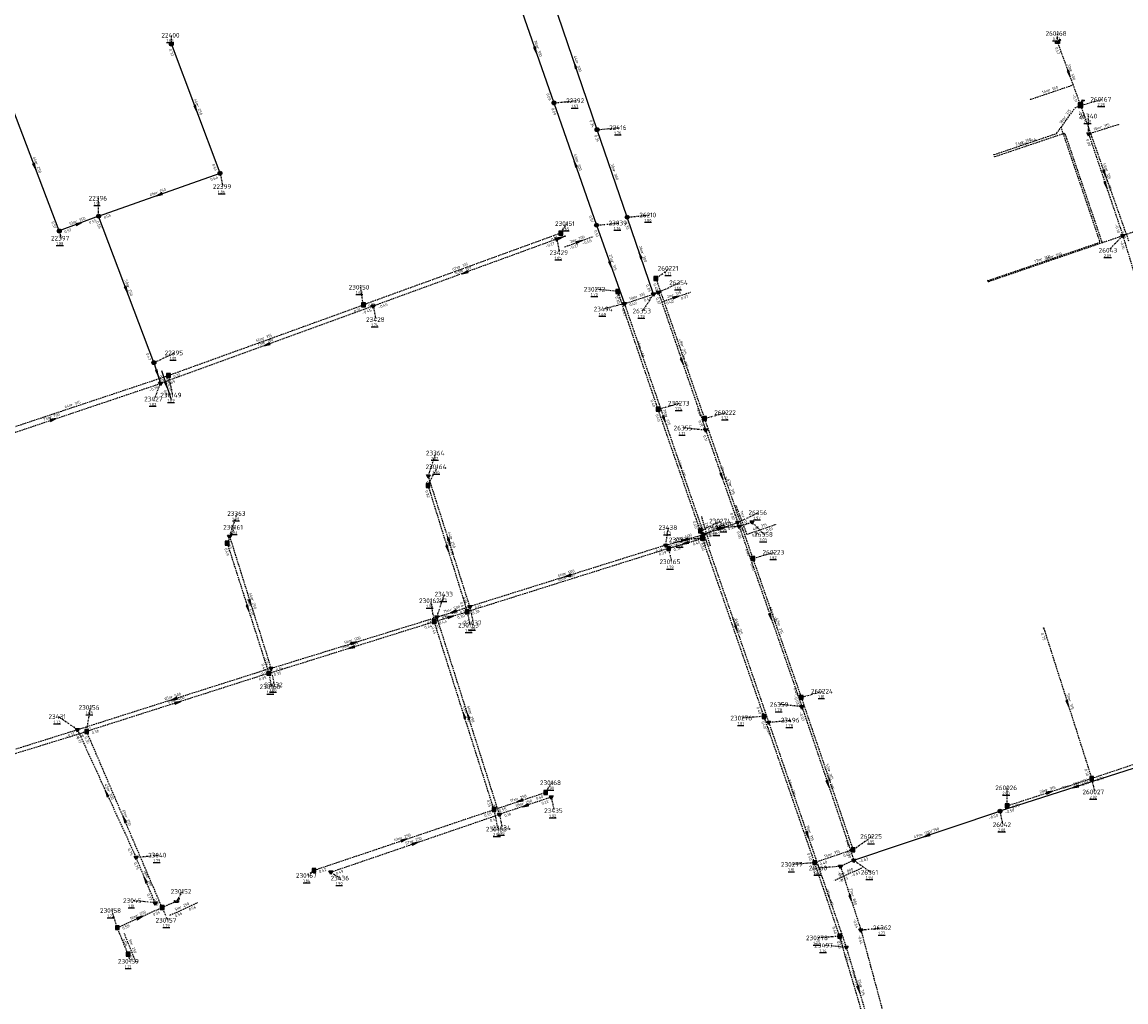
# Model space of a CAD drawing. Extents: x 188323 to 208361, y 565368 to 574910.
# Tile 182 of 256: x 202233 to 202586, y 570156 to 570470. Entities that reach past the tile are written whole.
import ezdxf

# ---------------------------------------------------------------- set-up
doc = ezdxf.new("R2010")
doc.units = 0
doc.linetypes.add('DASHDOT', pattern=[1, 0.5, -0.25, 0, -0.25])
doc.linetypes.add('DASHED', pattern=[0.75, 0.5, -0.25])
doc.layers.get('0').update_dxf_attribs({"linetype": 'CONTINUOUS'})
for name, color, linetype in [('RIO-AFM', 7, 'CONTINUOUS'), ('RIO-BOK', 7, 'CONTINUOUS'), ('RIO-DET', 7, 'CONTINUOUS'), ('RIO-KNP', 7, 'CONTINUOUS'), ('RIO-KNR', 7, 'CONTINUOUS'), ('RIO-LAG_0B', 7, 'CONTINUOUS'), ('RIO-LAG_1B', 7, 'DASHED'), ('RIO-LAG_2B', 7, 'DASHED'), ('RIO-LEN', 7, 'CONTINUOUS'), ('RIO-MVD', 1, 'CONTINUOUS'), ('RIO-VRB', 6, 'DASHDOT'), ('RIO-VRH', 7, 'CONTINUOUS')]:
    doc.layers.add(name, color=color, linetype=linetype)
doc.styles.add('RIO-TXT', font='isocp.shx')

# ---------------------------------------------------------------- blocks, each defined once
blk = doc.blocks.new('L_VHR')
blk.add_lwpolyline([(-0.5, 0), (0.5, 0), (-0.5, 0.15), (-0.5, -0.15), (0.5, 0)])
blk = doc.blocks.new('K_IPG')
blk.add_circle((0, 0), 0.5)
for points in [[(0, 0), (-0.5, 0), (-0.433013, 0.25)], [(0, 0), (-0.433013, -0.25), (-0.5, 0)], [(0, 0), (-0.433013, 0.25), (-0.25, 0.433013)], [(0, 0), (-0.25, -0.433013), (-0.433013, -0.25)], [(0, 0), (-0.25, 0.433013), (0, 0.5)], [(0, 0), (0, -0.5), (-0.25, -0.433013)], [(0, 0), (0, 0.5), (0.25, 0.433013)], [(0, 0), (0.25, 0.433013), (0.433013, 0.25)], [(0, 0), (0.433013, 0.25), (0.5, 0)], [(0, 0), (0.5, 0), (0.433013, -0.25)], [(0, 0), (0.433013, -0.25), (0.25, -0.433013)], [(0, 0), (0.25, -0.433013), (0, -0.5)]]:
    blk.add_solid(points)
at = {"style": 'RIO-TXT', "flags": 1}
blk.add_attdef('KNOOPNAAM', (2, 2), '', height=1, dxfattribs=at)
blk = doc.blocks.new('K_IPR')
blk.add_lwpolyline([(-0.5, -0.5), (0.5, -0.5), (0.5, 0.5), (-0.5, 0.5)], close=True)
blk.add_solid([(-0.5, 0.5), (0.5, 0.5), (-0.5, -0.5), (0.5, -0.5)])
at = {"style": 'RIO-TXT', "flags": 1}
blk.add_attdef('KNOOPNAAM', (2, 2), '', height=1, dxfattribs=at)
blk = doc.blocks.new('K_UTB')
blk.add_lwpolyline([(0.5, 0.15), (0.5, -0.3), (-0.5, -0.3), (-0.5, 0.15), (-0.45, 0.15), (-0.45, -0.25), (0, -0.25), (0.45, -0.25), (0.45, 0.15)], close=True)
blk.add_lwpolyline([(0.85, 0.6), (0.55, 0.65), (0.614828, 0.459583), (0.850842, 0.598937)])
blk.add_arc((0.85, -0.25), 0.85, 90, 180)
at = {"style": 'RIO-TXT', "flags": 1}
blk.add_attdef('KNOOPNAAM', (2, 2), '', height=1, dxfattribs=at)
blk = doc.blocks.new('K_IPD')
blk.add_lwpolyline([(-0.496027, 0.307994), (0.503973, 0.307994), (0.003973, -0.558031)], close=True)
blk.add_solid([(-0.496027, 0.307994), (0.503973, 0.307994), (0.003973, -0.558031)])
at = {"style": 'RIO-TXT', "flags": 1}
blk.add_attdef('KNOOPNAAM', (2, 2), '', height=1, dxfattribs=at)
blk = doc.blocks.new('K_FIC')
blk.add_circle((0, 0), 0.0625)
at = {"style": 'RIO-TXT', "flags": 1}
blk.add_attdef('KNOOPNAAM', (2, 2), '', height=1, dxfattribs=at)
blk = doc.blocks.new('K_OVL')
for points in [[(0.6, 0.6), (-0.6, 0.6), (-0.6, -0.6), (0.6, -0.6)], [(1, 1.25), (0.474823, 0.983111), (0.413034, 1.369554)]]:
    blk.add_lwpolyline(points, close=True)
blk.add_arc((0.81571, 0.439293), 0.83139, 77.193131, 168.854604)
blk.add_solid([(-0.6, 0.6), (0.6, 0.6), (-0.6, -0.6), (0.6, -0.6)])
at = {"style": 'RIO-TXT', "flags": 1}
blk.add_attdef('KNOOPNAAM', (2, 2), '', height=1, dxfattribs=at)
blk = doc.blocks.new('120_02______22395_____23427_')
at = {"layer": 'RIO-LAG_0B'}
blk.add_line((0, 0), (3.018, -9.346), dxfattribs=at)
at = {"layer": 'RIO-VRH', "xscale": 2, "yscale": 2, "zscale": 2, "rotation": 287.8708}
blk.add_blockref('L_VHR', (1.509, -4.673), dxfattribs=at)
at = {"layer": 'RIO-AFM', "style": 'RIO-TXT'}
blk.add_text('r 250', height=0.9, rotation=287.8708, dxfattribs=at).set_placement((1.6531, -3.4915))
at = {"layer": 'RIO-BOK', "style": 'RIO-TXT'}
for s, p in [('0.47', (-0.902, -1.7623)), ('0.16', (0.592, -6.388))]:
    blk.add_text(s, height=0.9, rotation=287.8708, dxfattribs=at).set_placement(p)
at = {"layer": 'RIO-LEN', "style": 'RIO-TXT'}
blk.add_text('7m', height=0.9, rotation=287.8708, dxfattribs=at).set_placement((1.1552, -1.9499))
blk = doc.blocks.new('143_02______230157____230152_')
at = {"layer": 'RIO-LAG_1B'}
blk.add_line((0, 0), (8.94, 4.063), dxfattribs=at)
at = {"layer": 'RIO-AFM', "style": 'RIO-TXT'}
blk.add_text('r 250', height=0.9, rotation=24.4415, dxfattribs=at).set_placement((3.2794, 2.0399))
at = {"layer": 'RIO-BOK', "style": 'RIO-TXT'}
for p in [(1.8536, -0.6953), (6.2771, 1.3154)]:
    blk.add_text('0.56', height=0.9, rotation=24.4415, dxfattribs=at).set_placement(p)
at = {"layer": 'RIO-LEN', "style": 'RIO-TXT'}
blk.add_text('5m', height=0.9, rotation=24.4415, dxfattribs=at).set_placement((1.8046, 1.3695))
blk = doc.blocks.new('145_02______230159____230158_')
at = {"layer": 'RIO-LAG_1B'}
blk.add_line((0, 0), (-3.706, 9.095), dxfattribs=at)
at = {"layer": 'RIO-AFM', "style": 'RIO-TXT'}
blk.add_text('r 250', height=0.9, rotation=292.1561, dxfattribs=at).set_placement((-1.7966, 5.7368))
at = {"layer": 'RIO-BOK', "style": 'RIO-TXT'}
for p in [(-4.4738, 7.2702), (-2.6382, 2.7691)]:
    blk.add_text('0.59', height=0.9, rotation=292.1561, dxfattribs=at).set_placement(p)
at = {"layer": 'RIO-LEN', "style": 'RIO-TXT'}
blk.add_text('9m', height=0.9, rotation=292.1561, dxfattribs=at).set_placement((-2.4083, 7.2369))
blk = doc.blocks.new('159_02______230275____230274_')
at = {"layer": 'RIO-LAG_1B'}
blk.add_line((0, 0), (-2.775, 9.421), dxfattribs=at)
at = {"layer": 'RIO-AFM', "style": 'RIO-TXT'}
blk.add_text('r 400', height=0.9, rotation=286.397, dxfattribs=at).set_placement((-1.2122, 5.8881))
at = {"layer": 'RIO-BOK', "style": 'RIO-TXT'}
for p in [(-3.722, 7.6825), (-2.5002, 3.5378)]:
    blk.add_text('-0.21', height=0.9, rotation=286.397, dxfattribs=at).set_placement(p)
at = {"layer": 'RIO-LEN', "style": 'RIO-TXT'}
blk.add_text('2m', height=0.9, rotation=286.397, dxfattribs=at).set_placement((-1.6703, 7.442))
blk = doc.blocks.new('205_02______23429_____23430_')
at = {"layer": 'RIO-LAG_2B'}
blk.add_line((0, 0), (9.225, 3.367), dxfattribs=at)
at = {"layer": 'RIO-VRH', "xscale": 2, "yscale": 2, "zscale": 2, "rotation": 20.051}
blk.add_blockref('L_VHR', (4.6125, 1.6835), dxfattribs=at)
at = {"layer": 'RIO-AFM', "style": 'RIO-TXT'}
blk.add_text('r 700', height=0.9, rotation=20.051, dxfattribs=at).set_placement((3.4264, 1.783))
at = {"layer": 'RIO-BOK', "style": 'RIO-TXT'}
for s, p in [('-0.27', (1.795, -0.8352)), ('-0.45', (5.8531, 0.6461))]:
    blk.add_text(s, height=0.9, rotation=20.051, dxfattribs=at).set_placement(p)
at = {"layer": 'RIO-LEN', "style": 'RIO-TXT'}
blk.add_text('3m', height=0.9, rotation=20.051, dxfattribs=at).set_placement((1.9046, 1.2275))
blk = doc.blocks.new('418_02______26353_____26354_')
at = {"layer": 'RIO-LAG_2B'}
blk.add_line((0, 0), (9.317, 3.105), dxfattribs=at)
at = {"layer": 'RIO-VRH', "xscale": 2, "yscale": 2, "zscale": 2, "rotation": 18.4331}
blk.add_blockref('L_VHR', (4.6585, 1.5525), dxfattribs=at)
at = {"layer": 'RIO-AFM', "style": 'RIO-TXT'}
blk.add_text('r 315', height=0.9, rotation=18.4331, dxfattribs=at).set_placement((3.4754, 1.6855))
at = {"layer": 'RIO-BOK', "style": 'RIO-TXT'}
for s, p in [('0.40', (1.7707, -0.8855)), ('0.37', (6.3813, 0.6514))]:
    blk.add_text(s, height=0.9, rotation=18.4331, dxfattribs=at).set_placement(p)
at = {"layer": 'RIO-LEN', "style": 'RIO-TXT'}
blk.add_text('2m', height=0.9, rotation=18.4331, dxfattribs=at).set_placement((1.9386, 1.1732))
blk = doc.blocks.new('419_02______26357_____26356_')
at = {"layer": 'RIO-LAG_2B'}
blk.add_line((0, 0), (-3.444, 9.197), dxfattribs=at)
at = {"layer": 'RIO-AFM', "style": 'RIO-TXT'}
blk.add_text('r 315', height=0.9, rotation=290.5151, dxfattribs=at).set_placement((-1.6317, 5.786))
at = {"layer": 'RIO-BOK', "style": 'RIO-TXT'}
for p in [(-4.2637, 7.3949), (-2.5582, 2.844)]:
    blk.add_text('0.01', height=0.9, rotation=290.5151, dxfattribs=at).set_placement(p)
at = {"layer": 'RIO-LEN', "style": 'RIO-TXT'}
blk.add_text('1m', height=0.9, rotation=290.5151, dxfattribs=at).set_placement((-2.2002, 7.3029))
blk = doc.blocks.new('420_02______26357_____26358_')
at = {"layer": 'RIO-LAG_2B'}
blk.add_line((0, 0), (9.291, 3.18), dxfattribs=at)
at = {"layer": 'RIO-AFM', "style": 'RIO-TXT'}
blk.add_text('r 315', height=0.9, rotation=18.8941, dxfattribs=at).set_placement((3.4617, 1.7134))
at = {"layer": 'RIO-BOK', "style": 'RIO-TXT'}
for p in [(1.7777, -0.8712), (6.3758, 0.7027)]:
    blk.add_text('0.01', height=0.9, rotation=18.8941, dxfattribs=at).set_placement(p)
at = {"layer": 'RIO-LEN', "style": 'RIO-TXT'}
blk.add_text('4m', height=0.9, rotation=18.8941, dxfattribs=at).set_placement((1.929, 1.1888))
blk = doc.blocks.new('421_02______26361_____26360_')
at = {"layer": 'RIO-LAG_2B'}
blk.add_line((0, 0), (-8.936, -4.075), dxfattribs=at)
at = {"layer": 'RIO-AFM', "style": 'RIO-TXT'}
blk.add_text('r 800', height=0.9, rotation=384.4919, dxfattribs=at).set_placement((-5.6588, -2.0297))
at = {"layer": 'RIO-BOK', "style": 'RIO-TXT'}
for p in [(-7.0813, -4.7675), (-3.1503, -2.9735)]:
    blk.add_text('-0.63', height=0.9, rotation=384.4919, dxfattribs=at).set_placement(p)
at = {"layer": 'RIO-LEN', "style": 'RIO-TXT'}
blk.add_text('5m', height=0.9, rotation=384.4919, dxfattribs=at).set_placement((-7.1325, -2.7023))

msp = doc.modelspace()

# ---------------------------------------------------------------- linework, layer by layer
at = {"layer": 'RIO-LAG_0B'}
for p, q in [((202391.2, 570477.696), (202403.008, 570443.904)), ((202416.8, 570435.328), (202402.704, 570476.608)), ((202296, 570421.376), (202280.4, 570462.784)), ((202244.496, 570402.88), (202228.704, 570444.224)), ((202403.008, 570443.904), (202416.624, 570404.736)), ((202426.448, 570407.296), (202416.8, 570435.328)), ((202257.104, 570407.616), (202296, 570421.376)), ((202257.104, 570407.616), (202244.496, 570402.88)), ((202274.8, 570360.704), (202257.104, 570407.616)), ((202416.624, 570404.736), (202425.568, 570379.584)), ((202434.896, 570382.656), (202426.448, 570407.296)), ((202274.8, 570360.704), (202276.944, 570354.048)), ((202594.304, 570232.576), (202545.904, 570217.024)), ((202499.072, 570201.28), (202545.904, 570217.024))]:
    msp.add_line(p, q, dxfattribs=at)
at = {"layer": 'RIO-LAG_1B'}
for p, q in [((202564.32, 570463.36), (202571.712, 570443.136)), ((202555.712, 570445.056), (202569.328, 570449.664)), ((202571.712, 570443.136), (202587.104, 570399.744)), ((202405.184, 570402.176), (202341.936, 570379.2)), ((202435.664, 570387.648), (202451.216, 570342.784)), ((202436.352, 570345.792), (202423.456, 570383.488)), ((202279.488, 570356.608), (202341.936, 570379.2)), ((202219.168, 570336.512), (202279.488, 570356.608)), ((202449.904, 570306.816), (202436.352, 570345.792)), ((202451.216, 570342.784), (202466.688, 570297.984)), ((202362.624, 570321.344), (202375.216, 570280.896)), ((202450.592, 570304.448), (202449.904, 570306.816)), ((202298.288, 570302.848), (202311.616, 570261.184)), ((202439.744, 570301.184), (202450.592, 570304.448)), ((202470.304, 570247.36), (202450.592, 570304.448)), ((202439.744, 570301.184), (202375.216, 570280.896)), ((202466.688, 570297.984), (202482.208, 570253.504)), ((202364.64, 570277.76), (202375.216, 570280.896)), ((202311.616, 570261.184), (202364.64, 570277.76)), ((202383.776, 570217.536), (202364.64, 570277.76)), ((202559.904, 570275.712), (202575.28, 570227.52)), ((202311.616, 570261.184), (202253.264, 570242.56)), ((202482.208, 570253.504), (202498.816, 570204.672)), ((202486.528, 570200.512), (202470.304, 570247.36)), ((202183.152, 570220.992), (202253.264, 570242.56)), ((202277.424, 570186.176), (202253.264, 570242.56)), ((202548.224, 570218.752), (202575.28, 570227.52)), ((202383.776, 570217.536), (202400.336, 570223.04)), ((202326.112, 570198.08), (202383.776, 570217.536)), ((202498.816, 570204.672), (202486.528, 570200.512)), ((202494.544, 570176.96), (202486.528, 570200.512)), ((202277.424, 570186.176), (202282.048, 570188.224)), ((202263.088, 570179.712), (202277.424, 570186.176)), ((202266.544, 570171.2), (202263.088, 570179.712)), ((202502.88, 570148.48), (202494.544, 570176.96))]:
    msp.add_line(p, q, dxfattribs=at)
for points in [[(202565.504, 570436.096), (202570, 570442.368), (202571.712, 570443.136)], [(202542.096, 570387.008), (202577.792, 570399.232), (202577.904, 570399.616), (202565.504, 570436.096)], [(202544, 570427.328), (202564, 570434.112), (202565.504, 570436.096)], [(202575.28, 570227.52), (202634.672, 570247.552), (202638.72, 570247.744)]]:
    msp.add_lwpolyline(points, dxfattribs=at)
at = {"layer": 'RIO-LAG_2B'}
for p, q in [((202583.808, 570436.928), (202574.32, 570433.92)), ((202574.32, 570433.92), (202585.264, 570401.408)), ((202623.392, 570414.016), (202585.264, 570401.408)), ((202403.872, 570400.256), (202406.512, 570401.216)), ((202542.208, 570386.688), (202585.264, 570401.408)), ((202585.264, 570401.408), (202598.24, 570358.464)), ((202403.872, 570400.256), (202345.088, 570378.816)), ((202425.568, 570379.584), (202434.896, 570382.656)), ((202434.896, 570382.656), (202436.464, 570383.168)), ((202436.464, 570383.168), (202451.616, 570339.072)), ((202425.568, 570379.584), (202451.04, 570305.664)), ((202345.088, 570378.816), (202276.944, 570354.048)), ((202208.192, 570330.944), (202276.944, 570354.048)), ((202451.616, 570339.072), (202461.856, 570309.504)), ((202376.048, 570282.56), (202362.736, 570324.416)), ((202451.04, 570305.664), (202461.856, 570309.504)), ((202462.352, 570308.224), (202461.856, 570309.504)), ((202462.352, 570308.224), (202466.432, 570309.632)), ((202299.056, 570305.024), (202312.32, 570262.784)), ((202438.784, 570302.208), (202451.04, 570305.664)), ((202451.04, 570305.664), (202471.792, 570245.504)), ((202462.352, 570308.224), (202482.432, 570250.496)), ((202438.784, 570302.208), (202376.048, 570282.56)), ((202365.472, 570279.168), (202376.048, 570282.56)), ((202312.32, 570262.784), (202365.472, 570279.168)), ((202385.52, 570216), (202365.472, 570279.168)), ((202312.32, 570262.784), (202250.336, 570243.072)), ((202482.432, 570250.496), (202499.072, 570201.28)), ((202471.792, 570245.504), (202496.672, 570173.376)), ((202250.336, 570243.072), (202181.056, 570221.376)), ((202250.336, 570243.072), (202269.088, 570202.24)), ((202402.144, 570221.504), (202385.52, 570216)), ((202331.472, 570197.504), (202385.52, 570216)), ((202275.184, 570187.648), (202269.088, 570202.24)), ((202499.072, 570201.28), (202494.8, 570199.36)), ((202494.8, 570199.36), (202501.328, 570178.944)), ((202501.328, 570178.944), (202516.512, 570122.56)), ((202496.672, 570173.376), (202504.608, 570146.688))]:
    msp.add_line(p, q, dxfattribs=at)
msp.add_lwpolyline([(202544.224, 570426.688), (202566.4, 570434.176), (202566.736, 570433.984), (202578.608, 570399.168)], dxfattribs=at)
at = {"layer": 'RIO-VRB'}
for p, q in [((202280.4, 570462.8), (202280.3997, 570465.575)), ((202564.32, 570463.37), (202564.3197, 570466.145)), ((202403, 570443.9), (202410.075, 570444.6)), ((202571.72, 570443.12), (202578.6875, 570445.0487)), ((202574.32, 570433.9), (202574.3192, 570439.675)), ((202416.8, 570435.3), (202423.875, 570436)), ((202296, 570421.4), (202296.8806, 570417.102)), ((202257.1, 570407.6), (202257.0992, 570413.375)), ((202426.45, 570407.29), (202433.525, 570407.99)), ((202405.18, 570402.19), (202407.1564, 570405.2458)), ((202416.63, 570404.73), (202423.705, 570405.43)), ((202244.5, 570402.9), (202245.0335, 570400.5716)), ((202585.27, 570401.39), (202580.7245, 570396.6684)), ((202403.88, 570400.25), (202404.7606, 570395.952)), ((202435.67, 570387.67), (202440.0649, 570390.9077)), ((202436.46, 570383.19), (202443.1082, 570386.31)), ((202341.93, 570379.17), (202341.0479, 570384.8677)), ((202423.45, 570383.5), (202416.375, 570384.1978)), ((202434.9, 570382.67), (202431.3651, 570377.2414)), ((202425.56, 570379.59), (202418.9125, 570377.8679)), ((202345.09, 570378.8), (202345.9706, 570374.502)), ((202274.8, 570360.7), (202281.4482, 570363.82)), ((202279.48, 570356.58), (202280.7076, 570350.3123)), ((202276.94, 570354.06), (202274.8647, 570349.0505)), ((202436.36, 570345.78), (202443.3275, 570347.7087)), ((202451.22, 570342.79), (202458.1875, 570344.7187)), ((202451.62, 570339.06), (202444.545, 570339.7578)), ((202362.73, 570324.39), (202365.149, 570331.7386)), ((202362.62, 570321.37), (202365.6569, 570327.3314)), ((202299.06, 570305.01), (202301.479, 570312.3586)), ((202461.86, 570309.53), (202468.5082, 570312.65)), ((202449.9, 570306.83), (202456.5482, 570309.95)), ((202451.04, 570305.68), (202457.6882, 570308.8)), ((202466.44, 570309.62), (202470.3445, 570305.6659)), ((202298.29, 570302.86), (202300.827, 570307.9553)), ((202438.79, 570302.18), (202439.6706, 570307.878)), ((202462.35, 570308.22), (202455.3829, 570307.6891)), ((202450.6, 570304.45), (202443.6329, 570303.9191)), ((202439.74, 570301.21), (202440.6206, 570296.912)), ((202466.68, 570298.01), (202473.6475, 570299.9387)), ((202364.64, 570277.74), (202363.584, 570284.4225)), ((202365.48, 570279.2), (202367.899, 570286.5486)), ((202375.22, 570280.9), (202376.1006, 570276.602)), ((202376.05, 570282.59), (202377.1041, 570277.3071)), ((202312.32, 570262.77), (202313.3741, 570257.4871)), ((202311.62, 570261.16), (202312.5006, 570256.862)), ((202482.21, 570253.51), (202489.1775, 570255.4387)), ((202253.26, 570242.58), (202254.4876, 570250.2477)), ((202482.43, 570250.5), (202475.355, 570251.1978)), ((202250.34, 570243.08), (202244.2119, 570247.3159)), ((202470.31, 570247.38), (202463.3429, 570246.8491)), ((202471.79, 570245.49), (202478.865, 570246.19)), ((202575.28, 570227.49), (202576.1606, 570223.192)), ((202400.34, 570223.07), (202402.3164, 570226.1258)), ((202548.22, 570218.73), (202548.2192, 570224.505)), ((202402.14, 570221.48), (202403.0206, 570217.182)), ((202383.78, 570217.53), (202385.0076, 570211.2623)), ((202545.9, 570217), (202546.7806, 570212.702)), ((202385.52, 570215.98), (202386.4006, 570211.682)), ((202498.82, 570204.69), (202504.9469, 570208.9278)), ((202269.08, 570202.24), (202276.155, 570202.94)), ((202486.52, 570200.49), (202479.5529, 570199.9591)), ((202494.8, 570199.34), (202487.8329, 570198.8091)), ((202499.08, 570201.29), (202504.4994, 570197.4419)), ((202326.11, 570198.07), (202324.1344, 570196.4136)), ((202331.47, 570197.49), (202334.5914, 570195.5704)), ((202275.18, 570187.67), (202268.105, 570188.3678)), ((202282.05, 570188.25), (202284.0264, 570191.3058)), ((202263.09, 570179.73), (202261.3533, 570185.1986)), ((202277.43, 570186.15), (202279.1652, 570182.0808)), ((202501.33, 570178.97), (202508.405, 570179.67)), ((202494.55, 570176.96), (202487.5829, 570176.4291)), ((202496.67, 570173.36), (202489.595, 570174.0578)), ((202266.55, 570171.23), (202267.0835, 570168.9016))]:
    msp.add_line(p, q, dxfattribs=at)

# ---------------------------------------------------------------- block references
at = {"layer": 'RIO-DET'}
for name, p in [('205_02______23429_____23430_', (202406.384, 570397.76)), ('418_02______26353_____26354_', (202437.408, 570380.16)), ('120_02______22395_____23427_', (202277.296, 570358.208)), ('419_02______26357_____26356_', (202464.848, 570305.728)), ('159_02______230275____230274_', (202453.104, 570301.952)), ('420_02______26357_____26358_', (202464.848, 570305.728)), ('421_02______26361_____26360_', (202501.584, 570198.784)), ('143_02______230157____230152_', (202279.936, 570183.68)), ('145_02______230159____230158_', (202269.056, 570168.704))]:
    msp.add_blockref(name, p, dxfattribs=at)
at = {"layer": 'RIO-KNP', "xscale": 1.25, "yscale": 1.25, "zscale": 1.25}
for name, p in [('K_UTB', (202564.32, 570463.36)), ('K_IPG', (202280.4, 570462.784)), ('K_FIC', (202569.328, 570449.664)), ('K_IPG', (202403.008, 570443.904)), ('K_FIC', (202555.712, 570445.056)), ('K_OVL', (202571.712, 570443.136)), ('K_IPG', (202416.8, 570435.328)), ('K_FIC', (202565.504, 570436.096)), ('K_FIC', (202583.808, 570436.928)), ('K_IPD', (202574.32, 570433.92)), ('K_FIC', (202544, 570427.328)), ('K_FIC', (202544.224, 570426.688)), ('K_IPG', (202296, 570421.376)), ('K_IPG', (202257.104, 570407.616)), ('K_IPG', (202426.448, 570407.296)), ('K_IPG', (202416.624, 570404.736)), ('K_IPG', (202244.496, 570402.88)), ('K_IPD', (202403.872, 570400.256)), ('K_IPR', (202405.184, 570402.176)), ('K_FIC', (202406.512, 570401.216)), ('K_IPD', (202585.264, 570401.408)), ('K_FIC', (202578.608, 570399.168)), ('K_IPR', (202435.664, 570387.648)), ('K_FIC', (202542.096, 570387.008)), ('K_FIC', (202542.208, 570386.688)), ('K_IPR', (202423.456, 570383.488)), ('K_IPD', (202434.896, 570382.656)), ('K_IPD', (202436.464, 570383.168)), ('K_IPR', (202341.936, 570379.2)), ('K_IPD', (202345.088, 570378.816)), ('K_IPD', (202425.568, 570379.584)), ('K_IPG', (202274.8, 570360.704)), ('K_IPD', (202276.944, 570354.048)), ('K_IPR', (202279.488, 570356.608)), ('K_IPR', (202436.352, 570345.792)), ('K_IPR', (202451.216, 570342.784)), ('K_IPD', (202451.616, 570339.072)), ('K_IPD', (202362.736, 570324.416)), ('K_IPR', (202362.624, 570321.344)), ('K_IPD', (202461.856, 570309.504)), ('K_IPD', (202462.352, 570308.224)), ('K_IPD', (202466.432, 570309.632)), ('K_IPD', (202299.056, 570305.024)), ('K_IPR', (202449.904, 570306.816)), ('K_IPR', (202450.592, 570304.448)), ('K_IPD', (202451.04, 570305.664)), ('K_IPR', (202298.288, 570302.848)), ('K_IPD', (202438.784, 570302.208)), ('K_IPR', (202439.744, 570301.184)), ('K_IPR', (202466.688, 570297.984)), ('K_IPR', (202375.216, 570280.896)), ('K_IPD', (202376.048, 570282.56)), ('K_IPR', (202364.64, 570277.76)), ('K_IPD', (202365.472, 570279.168)), ('K_FIC', (202559.904, 570275.712)), ('K_IPD', (202312.32, 570262.784)), ('K_IPR', (202311.616, 570261.184)), ('K_IPR', (202482.208, 570253.504)), ('K_IPD', (202482.432, 570250.496)), ('K_IPR', (202470.304, 570247.36)), ('K_IPD', (202471.792, 570245.504)), ('K_IPD', (202250.336, 570243.072)), ('K_IPR', (202253.264, 570242.56)), ('K_IPR', (202575.28, 570227.52)), ('K_IPR', (202400.336, 570223.04)), ('K_IPD', (202402.144, 570221.504)), ('K_IPR', (202383.776, 570217.536)), ('K_IPD', (202385.52, 570216)), ('K_IPG', (202545.904, 570217.024)), ('K_IPR', (202548.224, 570218.752)), ('K_IPD', (202269.088, 570202.24)), ('K_IPR', (202498.816, 570204.672)), ('K_IPR', (202326.112, 570198.08)), ('K_IPR', (202486.528, 570200.512)), ('K_IPD', (202494.8, 570199.36)), ('K_IPD', (202499.072, 570201.28)), ('K_IPD', (202331.472, 570197.504)), ('K_UTB', (202282.048, 570188.224)), ('K_IPD', (202275.184, 570187.648)), ('K_IPR', (202277.424, 570186.176)), ('K_IPR', (202263.088, 570179.712)), ('K_IPR', (202494.544, 570176.96)), ('K_IPD', (202501.328, 570178.944)), ('K_IPR', (202266.544, 570171.2)), ('K_IPD', (202496.672, 570173.376))]:
    msp.add_blockref(name, p, dxfattribs=at)
at = {"layer": 'RIO-VRH'}
for p, xscale, yscale, zscale, rotation in [((202397.1, 570460.8), 2, 2, 2, 289.2519), ((202409.75, 570455.95), 2, 2, 2, 108.8573), ((202568.02, 570453.245), 2, 2, 2, 290.081), ((202288.2, 570442.1), 2, 2, 2, 290.654), ((202409.815, 570424.315), 2, 2, 2, 469.1935), ((202236.6, 570423.55), 2, 2, 2, 290.9421), ((202579.41, 570421.445), 2, 2, 2, 289.5411), ((202579.795, 570417.645), 2, 2, 2, 288.6217), ((202276.55, 570414.5), 2, 2, 2, 199.5305), ((202250.8, 570405.25), 2, 2, 2, 380.4543), ((202405.195, 570400.73), 1.548, 1.548, 1.548, 20.051), ((202421.095, 570392.16), 2, 2, 2, 289.5627), ((202430.675, 570394.98), 2, 2, 2, 108.9502), ((202374.485, 570389.525), 2, 2, 2, 200.0429), ((202265.95, 570384.15), 2, 2, 2, 290.6834), ((202435.68, 570382.93), 0.393, 0.393, 0.393, 18.4331), ((202311.015, 570366.43), 2, 2, 2, 199.95), ((202444.04, 570361.125), 2, 2, 2, 288.9663), ((202275.87, 570357.38), 2, 2, 2, 287.8708), ((202242.565, 570342.5), 2, 2, 2, 18.5854), ((202438.3, 570342.635), 2, 2, 2, 289.0285), ((202456.74, 570324.295), 2, 2, 2, 289.132), ((202456.45, 570307.605), 2, 2, 2, 19.5847), ((202368.92, 570301.135), 2, 2, 2, 287.3009), ((202369.39, 570303.49), 2, 2, 2, 287.6823), ((202444.915, 570303.93), 2, 2, 2, 195.9438), ((202445.17, 570302.83), 2, 2, 2, 196.6104), ((202407.42, 570292.385), 2, 2, 2, 197.3388), ((202305.69, 570283.89), 2, 2, 2, 287.4355), ((202304.955, 570282.01), 2, 2, 2, 287.7345), ((202370.765, 570280.895), 2, 2, 2, 197.7802), ((202472.39, 570279.36), 2, 2, 2, 289.1892), ((202369.93, 570279.32), 2, 2, 2, 16.628), ((202461.415, 570275.585), 2, 2, 2, 289.0284), ((202338.13, 570269.45), 2, 2, 2, 197.3633), ((202338.9, 570270.985), 2, 2, 2, 17.1729), ((202281.33, 570252.925), 2, 2, 2, 197.6224), ((202282.44, 570251.87), 2, 2, 2, 377.6581), ((202567.595, 570251.595), 2, 2, 2, 287.6903), ((202374.21, 570247.635), 2, 2, 2, 107.6421), ((202375.5, 570247.59), 2, 2, 2, 107.5953), ((202259.71, 570222.66), 2, 2, 2, 474.6553), ((202490.755, 570225.895), 2, 2, 2, 288.7002), ((202561.75, 570223.11), 2, 2, 2, 17.9363), ((202570.1, 570224.8), 2, 2, 2, 197.8631), ((202392.06, 570220.3), 2, 2, 2, 198.4953), ((202393.83, 570218.73), 2, 2, 2, 198.3089), ((202265.345, 570214.365), 2, 2, 2, 113.1931), ((202484.23, 570209.425), 2, 2, 2, 289.0381), ((202522.49, 570209.145), 2, 2, 2, 198.5468), ((202354.945, 570207.8), 2, 2, 2, 18.6444), ((202358.495, 570206.735), 2, 2, 2, 18.8834), ((202272.13, 570194.955), 2, 2, 2, 112.7243), ((202498.065, 570189.155), 2, 2, 2, 287.7816), ((202270.26, 570182.94), 2, 2, 2, 24.1156), ((202500.64, 570160.015), 2, 2, 2, 286.5746)]:
    msp.add_blockref('L_VHR', p, dxfattribs=dict(at, xscale=xscale, yscale=yscale, zscale=zscale, rotation=rotation))

# ---------------------------------------------------------------- texts
at = {"layer": 'RIO-AFM', "style": 'RIO-TXT'}
for s, rotation, p in [('r 300', 289.2519, (202397.3151, 570461.7336)), ('r 300', 288.8573, (202409.9739, 570456.8829)), ('r 500', 290.081, (202568.2173, 570454.1802)), ('r 160', 18.7731, (202561.592, 570447.5776)), ('r 250', 290.654, (202288.3947, 570443.0396)), ('r 315', 54.4568, (202566.8723, 570438.8815)), ('r 315', 377.5585, (202578.1357, 570435.6347)), ('r 160', 18.7761, (202553.0721, 570430.9126)), ('r 250', 18.7734, (202554.382, 570430.6426)), ('r 300', 289.1935, (202410.0328, 570425.249)), ('r 250', 290.9421, (202236.7901, 570424.4903)), ('r 300', 289.017, (202421.8421, 570422.2271)), ('r 315', 289.5411, (202579.6235, 570422.3807)), ('r 315', 288.6217, (202580.0199, 570418.576)), ('r 250', 19.5305, (202275.6194, 570414.7004)), ('r 250', 380.4543, (202249.8648, 570405.4388)), ('r 315', 289.5627, (202421.3023, 570393.094)), ('r 300', 288.9503, (202430.8921, 570395.9115)), ('r 250', 18.8653, (202559.0219, 570393.3112)), ('r 160', 18.8312, (202562.8069, 570394.2567)), ('r 315', 379.9971, (202372.6151, 570390.8921)), ('r 700', 380.0429, (202373.5454, 570389.735)), ('r 250', 290.6834, (202266.1459, 570385.0904)), ('r 315', 18.2489, (202429.3039, 570381.3511)), ('r 315', 19.8845, (202309.7732, 570368.0697)), ('r 700', 379.95, (202310.0748, 570366.6445)), ('r 400', 288.9011, (202430.1271, 570365.5725)), ('r 315', 289.1173, (202443.6658, 570366.1643)), ('r 315', 288.9663, (202444.2631, 570362.0585)), ('r 315', 18.4217, (202248.3985, 570346.7534)), ('r 700', 18.5854, (202241.6378, 570342.7157)), ('r 315', 289.0285, (202438.5314, 570343.5722)), ('r 400', 289.1759, (202443.348, 570327.2388)), ('r 315', 289.132, (202456.9558, 570325.2274)), ('r 315', 289.054, (202459.1718, 570321.3341)), ('r 400', 19.5847, (202455.5191, 570307.8045)), ('r 400', 15.9438, (202443.9988, 570304.1882)), ('r 250', 287.3009, (202369.1689, 570302.0611)), ('r 250', 287.6823, (202369.633, 570304.4183)), ('r 400', 16.6104, (202444.2509, 570303.0776)), ('r 500', 377.3387, (202406.4914, 570292.6401)), ('r 400', 377.4715, (202406.5507, 570291.3086)), ('r 250', 287.4355, (202305.9372, 570284.817)), ('r 250', 287.7345, (202305.1972, 570282.9384)), ('r 400', 16.628, (202369.0105, 570279.5672)), ('r 500', 17.7802, (202369.8409, 570281.1237)), ('r 315', 289.1892, (202472.6138, 570280.2958)), ('r 315', 289.0603, (202460.6806, 570276.8505)), ('r 315', 289.0284, (202461.6422, 570276.5205)), ('r 315', 289.2455, (202474.6637, 570276.6945)), ('r 400', 17.3633, (202337.2073, 570269.6853)), ('r 500', 17.1729, (202337.9785, 570271.2235)), ('r 500', 377.6224, (202280.4001, 570253.1753)), ('r 400', 377.6581, (202281.5104, 570252.1186)), ('r 315', 287.6903, (202567.8399, 570252.5239)), ('r 250', 287.6421, (202374.4595, 570248.565)), ('r 250', 287.5953, (202375.7513, 570248.5197)), ('r 315', 288.797, (202490.7423, 570230.0333)), ('e 500/750', 377.863, (202568.1425, 570224.7101)), ('r 300', 294.6553, (202259.8389, 570223.6108)), ('r 315', 289.0776, (202478.6371, 570224.8695)), ('r 315', 288.7002, (202490.984, 570226.8281)), ('r 315', 17.9363, (202560.8252, 570223.3362)), ('r 250', 18.4953, (202391.1332, 570220.5172)), ('r 250', 378.3089, (202392.9019, 570218.9548)), ('r 250', 293.1931, (202265.5029, 570215.3143)), ('r 250', 18.6444, (202354.0174, 570208.0147)), ('r 315', 289.0381, (202484.4608, 570210.3619)), ('e 500/750', 18.5468, (202520.539, 570209.0178)), ('r 250', 18.8834, (202357.5668, 570206.9459)), ('r 315', 378.8513, (202491.7403, 570202.8047)), ('r 200', 292.7243, (202272.2824, 570195.8974)), ('r 315', 288.8502, (202490.7534, 570189.6559)), ('r 800', 287.7816, (202498.2998, 570190.0811)), ('r 250', 24.1156, (202269.3162, 570183.0653)), ('r 315', 286.3271, (202498.9756, 570163.6558)), ('r 315', 286.5746, (202500.896, 570160.937))]:
    msp.add_text(s, height=0.9, rotation=rotation, dxfattribs=at).set_placement(p)
at = {"layer": 'RIO-BOK', "style": 'RIO-TXT'}
for s, rotation, p in [('0.72', 290.654, (202279.5846, 570460.996)), ('0.47', 290.081, (202563.4866, 570461.5742)), ('0.09', 289.2519, (202400.5242, 570446.8063)), ('-0.11', 290.081, (202569.0082, 570446.4943)), ('0.09', 289.1935, (202402.1389, 570442.1173)), ('-0.09', 289.5411, (202570.8698, 570441.3321)), ('0.34', 288.8573, (202414.3489, 570438.2249)), ('0.34', 289.017, (202415.9334, 570433.52)), ('0.00', 288.6217, (202573.4412, 570432.126)), ('0.64', 290.654, (202293.4588, 570424.2467)), ('0.64', 19.5305, (202293.1125, 570418.8901)), ('0.55', 19.5305, (202258.8873, 570406.7486)), ('0.51', 289.1935, (202414.1605, 570407.6401)), ('0.57', 290.9421, (202241.9447, 570405.7335)), ('0.55', 380.4543, (202254.2522, 570405.0502)), ('0.55', 290.6834, (202256.2856, 570405.7955)), ('0.33', 288.9503, (202425.5814, 570405.511)), ('-0.10', 288.6217, (202582.6527, 570404.8347)), ('0.57', 380.4543, (202246.3013, 570402.0786)), ('0.31', 379.9971, (202402.2995, 570399.6948)), ('0.51', 289.5627, (202415.7804, 570402.9418)), ('-0.27', 289.5411, (202584.4348, 570403.1746)), ('-0.27', 380.0429, (202400.4953, 570397.5642)), ('-0.16', 286.8106, (202584.3355, 570399.6447)), ('0.45', 289.5627, (202423.0629, 570382.4812)), ('0.39', 288.9503, (202432.4336, 570385.5874)), ('0.40', 289.1173, (202434.8065, 570385.8885)), ('0.31', 379.9971, (202343.7247, 570378.3343)), ('-0.45', 380.0429, (202346.8854, 570377.9657)), ('0.40', 288.9011, (202422.5798, 570381.7217)), ('0.40', 18.2489, (202427.3278, 570378.6988)), ('0.40', 18.2489, (202431.9566, 570380.2252)), ('0.37', 288.9663, (202435.5919, 570381.4108)), ('0.31', 19.8845, (202339.0581, 570376.6424)), ('-0.45', 379.95, (202341.699, 570376.1257)), ('0.45', 289.0285, (202424.6938, 570377.8098)), ('0.47', 290.6834, (202272.2607, 570363.547)), ('0.31', 18.4217, (202276.5446, 570354.1266)), ('-0.49', 379.95, (202278.734, 570353.2228)), ('0.31', 19.8845, (202281.2725, 570355.7396)), ('-0.78', 18.5854, (202273.4995, 570351.4259)), ('0.40', 288.9011, (202433.9046, 570348.7018)), ('0.40', 289.1759, (202435.4984, 570343.9976)), ('0.40', 289.1173, (202448.758, 570345.7045)), ('0.11', 288.9663, (202449.1652, 570341.9806)), ('0.40', 289.054, (202450.3546, 570341.0094)), ('0.11', 289.132, (202450.757, 570337.2783)), ('1.01', 287.6823, (202361.8222, 570322.6307)), ('0.82', 287.3009, (202361.7005, 570319.6167)), ('0.02', 289.132, (202459.3877, 570312.44)), ('0.40', 289.1759, (202447.4314, 570309.7404)), ('0.28', 289.0285, (202448.6009, 570308.6048)), ('0.23', 19.5847, (202458.9746, 570307.0173)), ('0.28', 15.9438, (202448.0012, 570303.3557)), ('0.28', 19.5847, (202452.8281, 570304.8303)), ('0.00', 289.1892, (202461.4888, 570306.4374)), ('0.49', 287.7345, (202297.3838, 570301.0998)), ('0.83', 287.4355, (202298.1446, 570303.2546)), ('0.26', 377.3387, (202435.7977, 570299.8203)), ('0.23', 15.9438, (202440.5205, 570301.2184)), ('0.36', 16.6104, (202441.4816, 570300.2686)), ('0.40', 16.6104, (202447.5886, 570302.0906)), ('0.40', 289.0603, (202449.7348, 570302.6693)), ('0.28', 289.0284, (202450.1738, 570303.8998)), ('0.39', 377.4715, (202436.7529, 570298.8445)), ('0.40', 289.054, (202464.2211, 570300.9272)), ('0.40', 289.2455, (202465.8205, 570296.2265)), ('0.67', 287.3009, (202372.8487, 570283.8897)), ('0.86', 287.6823, (202373.6595, 570285.5649)), ('0.39', 16.628, (202372.2085, 570278.5394)), ('0.13', 17.7802, (202373.0871, 570280.1695)), ('0.39', 377.4715, (202376.9761, 570279.986)), ('0.13', 377.3387, (202377.804, 570281.6719)), ('0.44', 17.3633, (202361.659, 570275.3409)), ('0.10', 17.1729, (202362.4918, 570276.8111)), ('0.10', 287.5953, (202364.5695, 570277.442)), ('0.44', 16.628, (202366.3819, 570276.7992)), ('0.10', 17.7802, (202367.2405, 570278.2944)), ('0.44', 287.6421, (202363.731, 570275.9813)), ('0.75', 287.6903, (202559.0024, 570273.9405)), ('0.71', 287.4355, (202309.9427, 570265.7547)), ('0.48', 287.7345, (202309.2268, 570264.1325)), ('0.16', 17.1729, (202314.0708, 570261.8458)), ('0.35', 377.6581, (202308.6417, 570258.781)), ('-0.03', 377.6224, (202308.8249, 570260.2312)), ('0.35', 17.3633, (202313.3738, 570260.2416)), ('0.40', 289.2455, (202479.7414, 570256.4184)), ('-0.03', 289.1892, (202479.7949, 570253.9237)), ('0.40', 288.797, (202481.3366, 570251.7333)), ('0.40', 289.0603, (202467.8586, 570250.2998)), ('0.09', 289.0284, (202469.3423, 570248.4114)), ('-0.03', 288.7002, (202481.5536, 570248.7248)), ('0.40', 289.0776, (202469.4453, 570245.5991)), ('-0.17', 377.4026, (202246.8336, 570240.5592)), ('-0.17', 294.6553, (202249.6525, 570241.2235)), ('0.36', 17.1067, (202250.2691, 570240.1946)), ('-0.17', 377.6224, (202252.0985, 570242.1706)), ('0.36', 377.6581, (202255.0191, 570241.6717)), ('0.09', 289.0381, (202470.9241, 570243.7097)), ('0.36', 293.1931, (202252.5254, 570240.7416)), ('0.70', 287.6903, (202572.8932, 570230.4657)), ('0.70', 18.6874, (202577.0546, 570226.6124)), ('0.70', 17.9363, (202572.3235, 570225.0614)), ('0.55', 287.6421, (202381.4032, 570220.5103)), ('0.60', 18.4953, (202397.4078, 570220.6128)), ('0.22', 378.3089, (202399.1976, 570219.0409)), ('0.55', 18.6444, (202380.8535, 570215.0649)), ('0.16', 287.5953, (202383.1478, 570218.9621)), ('0.55', 18.4953, (202385.5516, 570216.6464)), ('0.16', 378.3089, (202387.2893, 570215.0918)), ('-0.50', 377.863, (202547.6623, 570216.098)), ('0.75', 17.9363, (202549.9829, 570217.8292)), ('0.42', 18.8834, (202382.6044, 570213.503)), ('-0.50', 18.5468, (202542.4578, 570214.3683)), ('0.40', 288.797, (202496.3769, 570207.6188)), ('0.75', 294.6553, (202266.3468, 570204.9024)), ('0.40', 289.0776, (202484.0612, 570203.4069)), ('0.40', 378.8513, (202495.9018, 570202.2205)), ('-0.20', 288.7002, (202496.4686, 570204.7345)), ('0.75', 292.7243, (202268.3304, 570200.4077)), ('0.62', 18.6444, (202327.8839, 570197.191)), ('0.40', 288.8502, (202485.6483, 570198.7125)), ('0.40', 378.8513, (202488.2976, 570199.6186)), ('-0.63', 18.5468, (202500.8524, 570200.408)), ('0.49', 18.8834, (202333.2476, 570196.6184)), ('-0.63', 287.7816, (202493.8952, 570197.5791)), ('0.77', 292.7243, (202272.521, 570190.4159)), ('0.56', 293.1931, (202274.7752, 570188.8854)), ('0.56', 24.1156, (202274.7522, 570183.4172)), ('-0.64', 287.7816, (202498.7558, 570182.4497)), ('0.59', 24.1156, (202264.9396, 570179.0242)), ('0.40', 288.8502, (202492.0881, 570179.8812)), ('0.40', 286.3271, (202493.6008, 570175.2226)), ('-0.12', 289.0381, (202494.0529, 570176.7941)), ('-0.64', 285.071, (202500.343, 570177.2539)), ('-0.12', 286.5746, (202495.7284, 570171.6185))]:
    msp.add_text(s, height=0.9, rotation=rotation, dxfattribs=at).set_placement(p)
at = {"layer": 'RIO-KNR', "style": 'RIO-TXT'}
for s, p in [('22400', (202277.2122, 570464.825)), ('260168', (202560.4947, 570465.395)), ('22392', (202406.8875, 570443.85)), ('260167', (202574.8625, 570444.2987)), ('26340', (202571.1317, 570438.925)), ('22416', (202420.6875, 570435.25)), ('22399', (202293.6931, 570416.352)), ('22396', (202253.9117, 570412.625)), ('26210', (202430.3375, 570407.24)), ('230151', (202403.3314, 570404.4958)), ('23039', (202420.5175, 570404.68)), ('22397', (202241.846, 570399.8216)), ('26043', (202577.537, 570395.9184)), ('23429', (202401.5731, 570395.202)), ('260221', (202436.2399, 570390.1577)), ('26354', (202439.9207, 570385.56)), ('230150', (202337.2229, 570384.1177)), ('230272', (202412.55, 570383.4478)), ('23494', (202415.725, 570377.1179)), ('26353', (202428.1776, 570376.4914)), ('23428', (202342.7831, 570373.752)), ('22395', (202278.2607, 570363.07)), ('230149', (202276.8826, 570349.5623)), ('23427', (202271.6772, 570348.3005)), ('230273', (202439.5025, 570346.9587)), ('260222', (202454.3625, 570343.9687)), ('26355', (202441.3575, 570339.0078)), ('23364', (202361.9615, 570330.9886)), ('230164', (202361.8319, 570326.5814)), ('23363', (202298.2915, 570311.6086)), ('26356', (202465.3207, 570311.9)), ('230161', (202297.002, 570307.2053)), ('23438', (202436.4831, 570307.128)), ('26357', (202452.1954, 570306.9391)), ('230274', (202452.7232, 570309.2)), ('23495', (202454.5007, 570308.05)), ('26358', (202467.157, 570304.9159)), ('230275', (202439.8079, 570303.1691)), ('260223', (202469.8225, 570299.1887)), ('230165', (202436.7956, 570296.162)), ('23433', (202364.7115, 570285.7986)), ('230162', (202359.759, 570283.6725)), ('230163', (202372.2756, 570275.852)), ('23437', (202373.9166, 570276.5571)), ('230160', (202308.6756, 570256.112)), ('23432', (202310.1866, 570256.7371)), ('260224', (202485.3525, 570254.6887)), ('26359', (202472.1675, 570250.4478)), ('230156', (202250.6626, 570249.4977)), ('23431', (202241.0244, 570246.5659)), ('230276', (202459.5179, 570246.0991)), ('23496', (202475.6775, 570245.44)), ('230168', (202398.4914, 570225.3758)), ('260026', (202544.3942, 570223.755)), ('260027', (202572.3356, 570222.442)), ('23435', (202399.8331, 570216.432)), ('26042', (202543.5931, 570211.952)), ('230166', (202381.1826, 570210.5123)), ('23434', (202383.2131, 570210.932)), ('260225', (202501.1219, 570208.1778)), ('23040', (202272.9675, 570202.19)), ('230277', (202475.7279, 570199.2091)), ('26360', (202484.6454, 570198.0591)), ('230167', (202320.3094, 570195.6636)), ('23436', (202331.4039, 570194.8204)), ('26361', (202501.3119, 570196.6919)), ('230152', (202280.2014, 570190.5558)), ('23045', (202264.9175, 570187.6178)), ('230158', (202257.5283, 570184.4486)), ('230157', (202275.3402, 570181.3308)), ('26362', (202505.2175, 570178.92)), ('230278', (202483.7579, 570175.6791)), ('23497', (202486.4075, 570173.3078)), ('230159', (202263.2585, 570168.1516))]:
    msp.add_text(s, height=1.5, dxfattribs=at).set_placement(p)
at = {"layer": 'RIO-LEN', "style": 'RIO-TXT'}
for s, rotation, p in [('36m', 289.2519, (202396.6019, 570463.7724)), ('44m', 288.8573, (202409.2747, 570458.9266)), ('22m', 290.081, (202567.4747, 570456.2085)), ('14m', 18.7731, (202559.547, 570446.8824)), ('44m', 290.654, (202287.6318, 570445.0603)), ('10m', 54.4568, (202565.6169, 570437.1239)), ('10m', 377.5585, (202576.0768, 570434.9817)), ('24m', 18.7761, (202551.027, 570430.2173)), ('61m', 18.7734, (202552.3369, 570429.9474)), ('44m', 290.9421, (202236.017, 570426.5072)), ('41m', 289.1935, (202409.3216, 570427.2886)), ('30m', 289.017, (202421.1372, 570424.2689)), ('46m', 289.5411, (202578.9, 570424.4159)), ('34m', 288.6217, (202579.3292, 570420.6226)), ('41m', 19.5305, (202273.5837, 570413.9782)), ('13m', 380.4543, (202247.8415, 570404.6826)), ('26m', 288.9503, (202430.1896, 570397.9541)), ('27m', 289.5627, (202420.578, 570395.1289)), ('77m', 18.8653, (202556.9779, 570392.6127)), ('46m', 18.8312, (202560.7625, 570393.5595)), ('67m', 379.9971, (202370.5858, 570390.1521)), ('63m', 380.0429, (202371.5167, 570388.9934)), ('50m', 290.6834, (202265.382, 570387.1108)), ('10m', 18.2489, (202427.2525, 570380.6746)), ('66m', 19.8845, (202307.742, 570367.3349)), ('73m', 379.95, (202308.0449, 570365.9062)), ('40m', 288.9011, (202429.4264, 570367.6156)), ('48m', 289.1173, (202442.9574, 570368.2048)), ('47m', 288.9663, (202443.56, 570364.1009)), ('64m', 18.4217, (202246.3492, 570346.0707)), ('78m', 289.0285, (202437.8262, 570345.6138)), ('73m', 18.5854, (202239.5904, 570342.0272)), ('41m', 289.1759, (202442.6375, 570329.2786)), ('31m', 289.132, (202456.2468, 570327.2678)), ('47m', 289.054, (202458.4656, 570323.3754)), ('11m', 19.5847, (202453.4841, 570307.0804)), ('44m', 287.6823, (202368.9759, 570306.476)), ('13m', 15.9438, (202441.9219, 570303.5948)), ('42m', 287.3009, (202368.5255, 570304.1231)), ('11m', 16.6104, (202442.1811, 570302.4601)), ('66m', 377.3387, (202404.4299, 570291.995)), ('68m', 377.4715, (202404.4907, 570290.6587)), ('44m', 287.7345, (202304.5382, 570284.9955)), ('44m', 287.4355, (202305.289, 570286.8775)), ('11m', 16.628, (202366.9408, 570278.949)), ('11m', 17.7802, (202367.7841, 570280.4641)), ('61m', 289.1892, (202471.9028, 570282.3354)), ('60m', 289.0603, (202459.9742, 570278.8917)), ('64m', 289.0284, (202460.9369, 570278.5621)), ('47m', 289.2455, (202473.9507, 570278.7334)), ('56m', 17.3633, (202335.1458, 570269.0407)), ('56m', 17.1729, (202335.9148, 570270.5857)), ('65m', 377.6224, (202278.3419, 570252.52)), ('61m', 377.6581, (202279.4526, 570251.462)), ('51m', 287.6903, (202567.1825, 570254.5815)), ('63m', 287.6421, (202373.8038, 570250.6231)), ('66m', 287.5953, (202375.0973, 570250.5784)), ('52m', 288.797, (202490.0453, 570232.0778)), ('50m', 289.0776, (202477.93, 570226.9105)), ('52m', 288.7002, (202490.2904, 570228.8737)), ('45m', 294.6553, (202258.9369, 570225.5734)), ('28m', 17.9363, (202558.7702, 570222.6709)), ('51m', 377.863, (202566.0871, 570224.0461)), ('17m', 18.4953, (202389.0848, 570219.8319)), ('61m', 293.1931, (202264.6512, 570217.2993)), ('18m', 378.3089, (202390.8517, 570218.2749)), ('76m', 289.0381, (202483.7551, 570212.4034)), ('49m', 18.5468, (202518.4912, 570208.3306)), ('61m', 18.6444, (202351.9707, 570207.3241)), ('57m', 18.8834, (202355.523, 570206.2468)), ('13m', 378.8513, (202489.6967, 570202.1054)), ('16m', 292.7243, (202271.4469, 570197.8893)), ('25m', 288.8502, (202490.0545, 570191.6997)), ('21m', 287.7816, (202497.6391, 570192.1376)), ('16m', 24.1156, (202267.3448, 570182.1827)), ('30m', 286.3271, (202498.3674, 570165.7284)), ('28m', 286.5746, (202500.2788, 570163.007))]:
    msp.add_text(s, height=0.9, rotation=rotation, dxfattribs=at).set_placement(p)
at = {"layer": 'RIO-MVD', "style": 'RIO-TXT'}
for s, p in [('%%U1.85', (202278.8697, 570463.425)), ('%%U0.92', (202562.7897, 570463.995)), ('%%U1.63', (202408.545, 570442.45)), ('%%U2.25', (202577.1575, 570442.8987)), ('%%U2.30', (202572.7892, 570437.525)), ('%%U1.76', (202422.345, 570433.85)), ('%%U1.86', (202295.3506, 570414.952)), ('%%U1.91', (202255.5692, 570411.225)), ('%%U1.65', (202405.6264, 570403.0958)), ('%%U1.76', (202422.175, 570403.28)), ('%%U1.80', (202431.995, 570405.84)), ('%%U1.88', (202243.5035, 570398.4216)), ('%%U1.65', (202403.2306, 570393.802)), ('%%U2.09', (202579.1945, 570394.5184)), ('%%U1.71', (202438.5349, 570388.7577)), ('%%U1.60', (202339.5179, 570382.7177)), ('%%U1.70', (202414.845, 570382.0478)), ('%%U1.66', (202441.5782, 570384.16)), ('%%U1.69', (202417.3825, 570375.7179)), ('%%U1.79', (202429.8351, 570375.0914)), ('%%U1.74', (202344.4406, 570372.352)), ('%%U1.81', (202279.9182, 570361.67)), ('%%U1.82', (202273.3347, 570346.9005)), ('%%U1.69', (202279.1776, 570348.1623)), ('%%U1.74', (202441.7975, 570345.5587)), ('%%U1.72', (202456.6575, 570342.5687)), ('%%U1.71', (202443.015, 570337.6078)), ('%%U2.02', (202363.619, 570329.5886)), ('%%U1.96', (202364.1269, 570325.1814)), ('%%U1.98', (202299.949, 570310.2086)), ('%%U1.95', (202455.0182, 570307.8)), ('%%U1.97', (202466.9782, 570310.5)), ('%%U1.93', (202299.297, 570305.8053)), ('%%U1.83', (202438.1406, 570305.728)), ('%%U1.96', (202453.8529, 570305.5391)), ('%%U1.96', (202456.1582, 570306.65)), ('%%U1.96', (202442.1029, 570301.7691)), ('%%U2.03', (202468.8145, 570303.5159)), ('%%U1.82', (202472.1175, 570297.7887)), ('%%U1.79', (202439.0906, 570294.762)), ('%%U1.95', (202366.369, 570284.3986)), ('%%U1.95', (202362.054, 570282.2725)), ('%%U1.90', (202374.5706, 570274.452)), ('%%U1.98', (202375.5741, 570275.1571)), ('%%U1.80', (202310.9706, 570254.712)), ('%%U1.80', (202311.8441, 570255.3371)), ('%%U1.81', (202487.6475, 570253.2887)), ('%%U1.68', (202252.9576, 570248.0977)), ('%%U1.78', (202473.825, 570249.0478)), ('%%U1.73', (202242.6819, 570245.1659)), ('%%U1.81', (202461.8129, 570244.6991)), ('%%U1.78', (202477.335, 570244.04)), ('%%U1.90', (202400.7864, 570223.9758)), ('%%U2.03', (202546.6892, 570222.355)), ('%%U2.02', (202574.6306, 570221.042)), ('%%U1.92', (202401.4906, 570215.032)), ('%%U2.04', (202383.4776, 570209.1123)), ('%%U1.98', (202384.8706, 570209.532)), ('%%U2.08', (202545.2506, 570210.552)), ('%%U1.95', (202503.4169, 570206.7778)), ('%%U1.79', (202274.625, 570200.79)), ('%%U1.91', (202478.0229, 570197.8091)), ('%%U1.84', (202322.6044, 570194.2636)), ('%%U1.82', (202486.3029, 570196.6591)), ('%%U1.93', (202502.9694, 570195.2919)), ('%%U1.90', (202333.0614, 570193.4204)), ('%%U1.81', (202266.575, 570186.2178)), ('%%U1.72', (202259.8233, 570183.0486)), ('%%U1.79', (202277.6352, 570179.9308)), ('%%U1.77', (202506.875, 570177.52)), ('%%U1.77', (202486.0529, 570174.2791)), ('%%U1.74', (202488.065, 570171.9078)), ('%%U1.71', (202265.5535, 570166.7516))]:
    msp.add_text(s, height=0.9, dxfattribs=at).set_placement(p)

doc.saveas('drawing.dxf')
